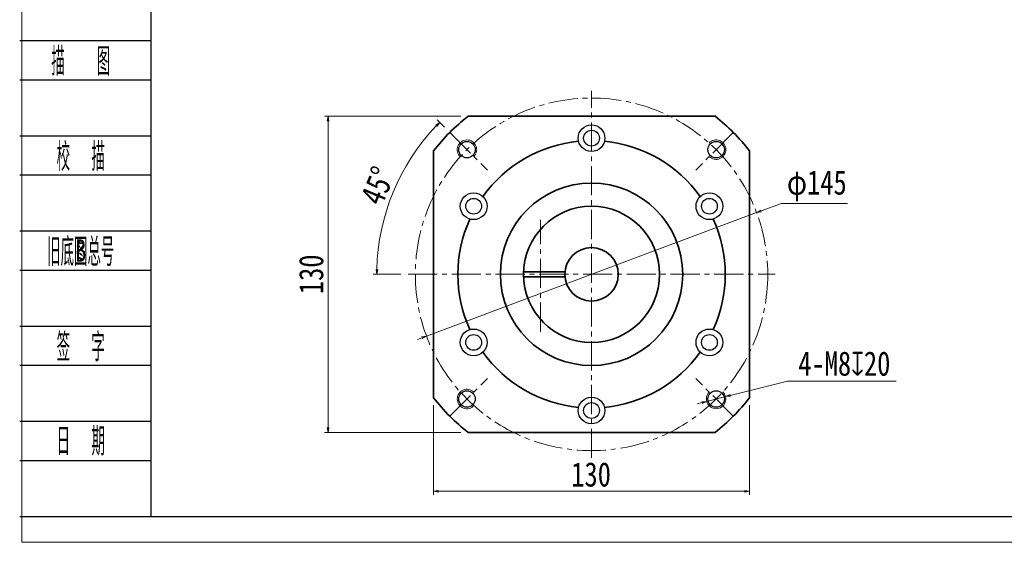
# Model space of a CAD drawing. Header units: millimetres. Extents: x -5 to 915, y 0 to 630.
# Tile 1 of 4: x -1 to 404, y 0 to 215. Entities that reach past the tile are written whole.
import ezdxf
from ezdxf.enums import TextEntityAlignment as Align

# ---------------------------------------------------------------- set-up
doc = ezdxf.new("R2010")
doc.units = ezdxf.units.MM
doc.linetypes.add('点画线', pattern=[18, 12, -2, 2, -2])
doc.layers.add('2细线层', color=4, linetype='Continuous')
doc.layers.add('6文字层', color=3, linetype='Continuous')
for name, color, linetype, lineweight in [('中心线层', 1, '点画线', 18), ('图框_外框线', 7, 'Continuous', 18), ('尺寸线层', 3, 'Continuous', 18), ('粗实线层', 7, 'Continuous', 35), ('细实线层', 7, 'Continuous', 18)]:
    doc.layers.add(name, color=color, linetype=linetype, lineweight=lineweight)
doc.styles.add('PC_TEXTSTYLE', font='ISOCP.SHX', dxfattribs={"width": 0.707, "bigfont": 'GBCBIG.SHX'})
doc.styles.get("Standard").update_dxf_attribs({"font": 'SimSun.ttf'})
doc.styles.add('宋体', font='SimSun.ttf', dxfattribs={"width": 0.8})
doc.dimstyles.new('A水平标注$0', dxfattribs={"dimtxt": 3.5, "dimasz": 2, "dimexe": 1.5, "dimexo": 3, "dimgap": 1.1, "dimtad": 1, "dimtoh": 1, "dimdec": 4, "dimdsep": 46, "dimtxsty": '宋体', "dimblk": 'OPEN', "dimcen": 3, "dimclrd": 3, "dimclre": 3, "dimclrt": 6, "dimadec": 0, "dimazin": 0, "dimtm": 1e-09, "dimtfac": 1, "dimtdec": 4, "dimtix": 1, "dimtmove": 0, "dimatfit": 3, "dimldrblk": 'OPEN', "dimfxl": 0, "dimlwd": 13, "dimlwe": 13, "dimarcsym": 0})
doc.dimstyles.new('D直径标注φ25', dxfattribs={"dimtxt": 3.5, "dimasz": 2, "dimexe": 1, "dimexo": 3, "dimtad": 1, "dimtoh": 1, "dimdec": 1, "dimdsep": 46, "dimtxsty": '宋体', "dimblk": 'OPEN', "dimcen": 3, "dimclrd": 3, "dimclre": 3, "dimclrt": 130, "dimadec": 0, "dimazin": 0, "dimtm": 1e-09, "dimtfac": 1, "dimtdec": 1, "dimtmove": 0, "dimatfit": 0, "dimldrblk": 'OPEN', "dimfxl": 0, "dimlwd": 13, "dimlwe": 13, "dimarcsym": 0})
doc.dimstyles.new('螺孔(M8-7H)', dxfattribs={"dimtxt": 3.5, "dimasz": 2, "dimexe": 1.25, "dimexo": 3, "dimtad": 1, "dimtoh": 1, "dimdec": 4, "dimdsep": 46, "dimtxsty": '宋体', "dimblk": 'OPEN', "dimcen": 3, "dimclrd": 3, "dimclre": 3, "dimclrt": 2, "dimadec": 0, "dimazin": 0, "dimtm": 1e-09, "dimtfac": 1, "dimtdec": 4, "dimtmove": 0, "dimatfit": 3, "dimldrblk": 'OPEN', "dimfxl": 0, "dimlwd": 9, "dimlwe": 9, "dimarcsym": 0})

# ---------------------------------------------------------------- blocks, each defined once
blk = doc.blocks.new('_Open')
at = {"color": 0, "linetype": 'ByBlock', "lineweight": -2}
for p, q in [((-1, 0.17), (0, 0)), ((-1, -0.17), (0, 0)), ((0, 0), (-1, 0))]:
    blk.add_line(p, q, dxfattribs=at)
blk = doc.blocks.new('*D27')
at = {"layer": 'Defpoints', "color": 0, "transparency": 16777216}
for p in [(183.65, 175.2), (126.03, 45.2), (183.65, 45.2)]:
    blk.add_point(p, dxfattribs=at)
at = {"layer": '尺寸线层', "color": 3, "lineweight": 13, "transparency": 16777216}
for p, q in [((180.65, 175.2), (124.53, 175.2)), ((126.03, 173.2), (126.03, 47.2)), ((180.65, 45.2), (124.53, 45.2))]:
    blk.add_line(p, q, dxfattribs=at)
at = {"layer": '尺寸线层', "color": 3, "lineweight": 13, "transparency": 16777216, "xscale": 2, "yscale": 2, "zscale": 2}
for p, rotation in [((126.03, 175.2), 89.99999999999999), ((126.03, 45.2), 270)]:
    blk.add_blockref('_Open', p, dxfattribs=dict(at, rotation=rotation))
at = {"layer": '尺寸线层', "color": 6, "transparency": 16777216, "insert": (119.14, 110.2), "char_height": 10, "attachment_point": 5, "rotation": 90, "style": '宋体', "bg_fill": 3, "box_fill_scale": 1.1, "bg_fill_color": 257, "bg_fill_transparency": 0}
blk.add_mtext('130', dxfattribs=at)
blk = doc.blocks.new('*D28')
at = {"layer": 'Defpoints', "color": 0, "transparency": 16777216}
for p in [(176.12, 168.53), (191.6, 153.06), (158.96, 110.2), (309.96, 110.2)]:
    blk.add_point(p, dxfattribs=at)
at = {"layer": '尺寸线层', "color": 3, "lineweight": 13, "transparency": 16777216}
for p, q in [((174, 170.65), (170.91, 173.74)), ((155.96, 110.2), (144.59, 110.2))]:
    blk.add_line(p, q, dxfattribs=at)
blk.add_arc((234.46, 110.2), 88.37, 136.2968, 178.7032, dxfattribs=at)
at = {"layer": '尺寸线层', "color": 3, "lineweight": 13, "transparency": 16777216, "xscale": 2, "yscale": 2, "zscale": 2}
for p, rotation in [((171.97, 172.68), 45.64838103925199), ((146.09, 110.2), 269.3516189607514)]:
    blk.add_blockref('_Open', p, dxfattribs=dict(at, rotation=rotation))
at = {"layer": '尺寸线层', "color": 6, "transparency": 16777216, "insert": (146.5, 146.63), "char_height": 10, "attachment_point": 5, "rotation": 67.5, "style": '宋体', "bg_fill": 3, "box_fill_scale": 1.1, "bg_fill_color": 257, "bg_fill_transparency": 0}
blk.add_mtext('45%%d', dxfattribs=at)
at = {"layer": 'Defpoints', "color": 0, "transparency": 16777216}
blk.add_point((152.82, 144.01), dxfattribs=at)
blk = doc.blocks.new('*D29')
at = {"layer": 'Defpoints', "color": 0, "transparency": 16777216}
for p in [(302.38, 135.56), (166.54, 84.83)]:
    blk.add_point(p, dxfattribs=at)
at = {"layer": '尺寸线层', "color": 3, "lineweight": 13, "transparency": 16777216}
for p, q in [((312.6, 139.38), (304.25, 136.26)), ((339.71, 139.38), (312.6, 139.38)), ((166.54, 84.83), (302.38, 135.56)), ((164.67, 84.13), (162.79, 83.43))]:
    blk.add_line(p, q, dxfattribs=at)
at = {"layer": '尺寸线层', "color": 3, "lineweight": 13, "transparency": 16777216, "xscale": 2, "yscale": 2, "zscale": 2}
for p, rotation in [((302.38, 135.56), 200.4781779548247), ((166.54, 84.83), 20.47817795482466)]:
    blk.add_blockref('_Open', p, dxfattribs=dict(at, rotation=rotation))
at = {"layer": '尺寸线层', "color": 130, "transparency": 16777216, "insert": (327.16, 146.6), "char_height": 10, "attachment_point": 5, "style": '宋体', "bg_fill": 3, "box_fill_scale": 1.1, "bg_fill_color": 257, "bg_fill_transparency": 0}
blk.add_mtext('φ145', dxfattribs=at)
blk = doc.blocks.new('*D33')
at = {"layer": 'Defpoints', "color": 0, "transparency": 16777216}
for p in [(169.46, 59.39), (299.46, 59.39), (299.46, 20.97)]:
    blk.add_point(p, dxfattribs=at)
at = {"layer": '尺寸线层', "color": 3, "lineweight": 13, "transparency": 16777216}
for p, q in [((169.46, 56.39), (169.46, 19.47)), ((299.46, 56.39), (299.46, 19.47)), ((171.46, 20.97), (297.46, 20.97))]:
    blk.add_line(p, q, dxfattribs=at)
at = {"layer": '尺寸线层', "color": 3, "lineweight": 13, "transparency": 16777216, "xscale": 2, "yscale": 2, "zscale": 2, "rotation": 180}
blk.add_blockref('_Open', (169.46, 20.97), dxfattribs=at)
at = {"layer": '尺寸线层', "color": 3, "lineweight": 13, "transparency": 16777216, "xscale": 2, "yscale": 2, "zscale": 2}
blk.add_blockref('_Open', (299.46, 20.97), dxfattribs=at)
at = {"layer": '尺寸线层', "color": 6, "transparency": 16777216, "insert": (234.27, 27.85), "char_height": 10, "attachment_point": 5, "style": '宋体', "bg_fill": 3, "box_fill_scale": 1.1, "bg_fill_color": 257, "bg_fill_transparency": 0}
blk.add_mtext('130', dxfattribs=at)
blk = doc.blocks.new('*D34')
at = {"color": 3, "lineweight": 9, "transparency": 16777216}
for p, q in [((315.09, 66.31), (291.54, 60.39)), ((359.84, 66.31), (315.09, 66.31)), ((279.91, 57.47), (277.97, 56.98)), ((281.84, 57.96), (289.6, 59.91))]:
    blk.add_line(p, q, dxfattribs=at)
at = {"layer": 'Defpoints', "color": 0, "transparency": 16777216}
for p in [(281.84, 57.96), (289.6, 59.91)]:
    blk.add_point(p, dxfattribs=at)
at = {"color": 3, "lineweight": 9, "transparency": 16777216, "xscale": 2, "yscale": 2, "zscale": 2}
for p, rotation in [((281.84, 57.96), 14.10512173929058), ((289.6, 59.91), 194.1051217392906)]:
    blk.add_blockref('_Open', p, dxfattribs=dict(at, rotation=rotation))
at = {"color": 2, "transparency": 16777216, "insert": (338.47, 73.42), "char_height": 10, "attachment_point": 5, "style": '宋体', "bg_fill": 3, "box_fill_scale": 1.1, "bg_fill_color": 257, "bg_fill_transparency": 0}
blk.add_mtext('4-M8{\\famgdt|b0|i0|c0|p0;x}{20}', dxfattribs=at)

msp = doc.modelspace()

# ---------------------------------------------------------------- linework, layer by layer
for centre, radius in [((234.45906, 166.19669), 5.5), ((234.45906, 166.19669), 3.25), ((183.19382, 161.46193), 3.4), ((285.7243, 161.46193), 3.4), ((185.96164, 138.19669), 5.5), ((282.95649, 138.19669), 5.5), ((185.96164, 138.19669), 3.25), ((282.95649, 138.19669), 3.25), ((185.96164, 82.19669), 5.5), ((185.96164, 82.19669), 3.25), ((282.95649, 82.19669), 5.5), ((282.95649, 82.19669), 3.25), ((183.19382, 58.93145), 3.4), ((285.7243, 58.93145), 3.4), ((234.45906, 54.19669), 5.5), ((234.45906, 54.19669), 3.25)]:
    msp.add_circle(centre, radius)
at = {"layer": '2细线层'}
for p, q in [((-0.85305, 206.31808), (53.0509, 206.31808)), ((-0.85305, 190.20095), (53.0509, 190.20095)), ((-0.85305, 167.1765), (53.0509, 167.1765)), ((-0.85305, 151.05938), (53.0509, 151.05938)), ((-0.85305, 128.03492), (53.0509, 128.03492)), ((-0.85305, 111.9178), (53.0509, 111.9178)), ((-0.85305, 88.89334), (53.0509, 88.89334)), ((-0.85305, 72.77622), (53.0509, 72.77622)), ((-0.85305, 49.75176), (53.0509, 49.75176)), ((-0.85305, 33.63464), (53.0509, 33.63464)), ((-0.85305, 10.61018), (53.0509, 10.61018))]:
    msp.add_line(p, q, dxfattribs=at)
at = {"layer": '中心线层'}
for p, q in [((234.45906, 34.69669), (234.45906, 185.69669)), ((176.12275, 168.533), (191.5981, 153.05765)), ((292.79537, 168.533), (277.32002, 153.05765)), ((158.95906, 110.19669), (309.95906, 110.19669)), ((176.12275, 51.86038), (191.5981, 67.33573)), ((292.79537, 51.86038), (277.32002, 67.33573))]:
    msp.add_line(p, q, dxfattribs=at)
msp.add_circle((234.45906, 110.19669), 72.5, dxfattribs=at)
at = {"layer": '图框_外框线', "color": 3}
msp.add_lwpolyline([(0, 0), (891.25509, 0), (891.25509, 630.24467), (0, 630.24467)], close=True, dxfattribs=at)
at = {"layer": '图框_外框线', "color": 3, "lineweight": 25}
msp.add_lwpolyline([(53.0509, 10.61018), (880.64491, 10.61018), (880.64491, 619.63449), (53.0509, 619.63449)], close=True, dxfattribs=at)
at = {"layer": '粗实线层'}
for points in [[(183.65306, 175.19669), (285.26507, 175.19669)], [(169.45906, 59.39068), (169.45906, 161.00269)], [(299.45906, 161.00269), (299.45906, 59.39068)], [(285.26507, 45.19669), (183.65306, 45.19669)]]:
    msp.add_lwpolyline(points, dxfattribs=at)
msp.add_circle((234.45906, 110.19669), 37.5, dxfattribs=at)
for radius, start, end in [(82.5, 128.0122795, 141.9877205), (82.5, 38.0122795, 51.9877205), (55, 95.5857592, 144.4142408), (55, 35.5857592, 84.4142408), (55, 155.5857592, 204.4142408), (55, 335.5857592, 24.4142408), (55, 215.5857592, 264.4142408), (55, 275.5857592, 324.4142408), (82.5, 218.0122795, 231.9877205), (82.5, 308.0122795, 321.9877205)]:
    msp.add_arc((234.45906, 110.19669), radius, start, end, dxfattribs=at)
at = {"layer": '细实线层'}
for centre, start, end in [((183.19382, 161.46193), 315, 226.5807738), ((285.7243, 161.46193), 225, 136.5807738), ((183.19382, 58.93145), 45, 316.5807738), ((285.7243, 58.93145), 135, 46.5807738)]:
    msp.add_arc(centre, 4, start, end, dxfattribs=at)

# ---------------------------------------------------------------- texts
at = {"layer": '6文字层', "color": 3, "style": 'PC_TEXTSTYLE'}
for s, width, p in [('描   图', 0.6667, (24.27033, 198.25951)), ('校  描', 0.667, (24.27033, 159.11794)), ('旧底图总号', 0.667, (24.27033, 119.97636)), ('签  字', 0.667, (24.27033, 80.83478)), ('日  期', 0.667, (24.28468, 41.92299))]:
    msp.add_text(s, height=11.512229, dxfattribs=dict(at, width=width)).set_placement(p, align=Align.MIDDLE)
at = {"layer": '6文字层', "width": 0.707}
msp.add_text('B', height=9.20978, dxfattribs=at).set_placement((24.27033, 119.97636), align=Align.MIDDLE)

# ---------------------------------------------------------------- next in the draw order: dimensions: what is measured, and where the dimension line sits
at = {"layer": '尺寸线层'}
dim = msp.add_linear_dim(base=(126.0273, 45.19669), p1=(183.65306, 175.19669), p2=(183.65306, 45.19669), angle=270, dimstyle='A水平标注$0', override={"dimtxt": 10, "dimgap": 2, "dimblk": 'Open', "dimtfill": 1, "dimtfillclr": 256}, dxfattribs=at)
dim.commit()
dim.dimension.update_dxf_attribs({"geometry": '*D27', "text_midpoint": (126.0273, 110.19669), "dimtype": 160})

# ---------------------------------------------------------------- next in the draw order: dimensions: what is measured, and where the dimension line sits
dim = msp.add_angular_dim_2l(base=(152.81644, 144.01417), line1=((158.95906, 110.19669), (309.95906, 110.19669)), line2=((176.12275, 168.533), (191.5981, 153.05765)), dimstyle='A水平标注$0', override={"dimtxt": 10, "dimgap": 2, "dimblk": 'Open', "dimtfill": 1, "dimtfillclr": 256}, dxfattribs=at)
dim.commit()
dim.dimension.update_dxf_attribs({"geometry": '*D28', "text_midpoint": (146.50412, 146.62882)})
dim = msp.add_linear_dim(base=(299.45906, 20.96533), p1=(169.45906, 59.39068), p2=(299.45906, 59.39068), dimstyle='A水平标注$0', override={"dimtxt": 10, "dimgap": 2, "dimblk": 'Open', "dimtfill": 1, "dimtfillclr": 256}, dxfattribs=at)
dim.commit()
dim.dimension.update_dxf_attribs({"geometry": '*D33', "text_midpoint": (234.27194, 20.96533), "dimtype": 160})

# ---------------------------------------------------------------- next in the draw order: dimensions: what is measured, and where the dimension line sits
dim = msp.add_diameter_dim_2p(p1=(281.8449, 57.95664), p2=(289.60371, 59.90625), text='4-M<>{\\famgdt|b0|i0|c0|p0;x}{20}', dimstyle='螺孔(M8-7H)', override={"dimtxt": 10, "dimgap": 2, "dimtad": 1, "dimtih": 0, "dimtoh": 1, "dimdec": 4, "dimlfac": 1, "dimpost": '<>', "dimcen": 0, "dimse1": 0, "dimse2": 0, "dimsd1": 0, "dimsd2": 0, "dimtix": 0, "dimtofl": 1, "dimatfit": 3, "dimtvp": 0.1})
dim.commit()
dim.dimension.update_dxf_attribs({"geometry": '*D34', "text_midpoint": (315.08931, 66.31022), "dimtype": 163})
dim = msp.add_diameter_dim_2p(p1=(166.54066, 84.83252), p2=(302.37746, 135.56086), dimstyle='D直径标注φ25', override={"dimtxt": 10, "dimgap": 2, "dimpost": 'φ<>'}, dxfattribs=at)
dim.commit()
dim.dimension.update_dxf_attribs({"geometry": '*D29', "text_midpoint": (327.15555, 139.37731), "dimtype": 163})

# ---------------------------------------------------------------- next in the draw order: linework, layer by layer
at = {"layer": '中心线层'}
msp.add_line((213.47694, 86.59084), (213.47694, 132.63737), dxfattribs=at)
at = {"layer": '粗实线层'}
for p, q in [((206.45906, 111.19669), (223.50461, 111.19669)), ((206.45906, 109.19669), (223.50461, 109.19669))]:
    msp.add_line(p, q, dxfattribs=at)
for radius in [28, 11]:
    msp.add_circle((234.45906, 110.19669), radius, dxfattribs=at)

doc.saveas('drawing.dxf')
